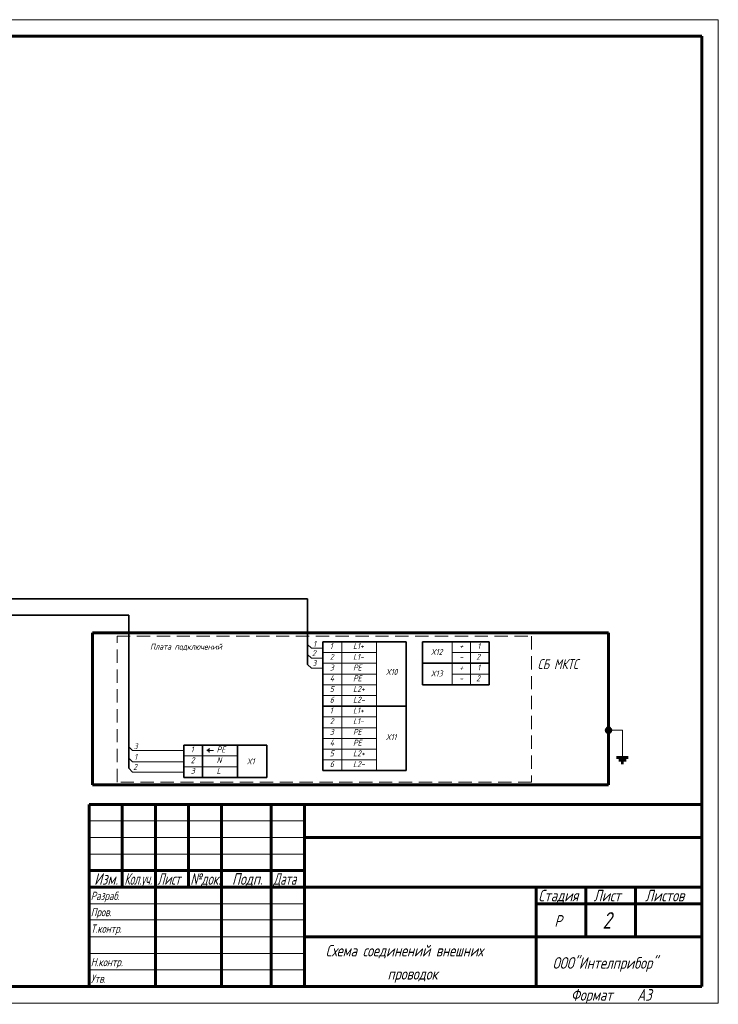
# Model space of a CAD drawing. Header units: millimetres. Extents: x 0 to 840, y 0 to 297.
# Tile 3 of 3: x 629 to 840, y 0 to 297. Entities that reach past the tile are written whole.
import ezdxf

# ---------------------------------------------------------------- set-up
doc = ezdxf.new("R2010")
doc.units = ezdxf.units.MM
for name, pattern in [('K5LT32768', [0]), ('K5LT32769', [0]), ('K5LT32770', [6, 4, -2]), ('K5LT_BASIC', [0]), ('K5LT_THIN', [0])]:
    doc.linetypes.add(name, pattern=pattern)
doc.layers.add('FOR', color=7, linetype='Continuous', true_color=0xffffff)
doc.layers.add('Системный слой', color=7, linetype='Continuous')
doc.styles.add('KTEXTSTYLE', font='gost_au.shx', dxfattribs={"width": 0.96, "height": 5})

# ---------------------------------------------------------------- blocks, each defined once
blk = doc.blocks.new('U18')
at = {"layer": 'Системный слой', "true_color": 0xffffff}
h = blk.add_hatch(color=7, dxfattribs=at)
h.paths.add_polyline_path([(807.34, 82.89), (806.34, 81.9), (806.84, 81.7), (807.34, 81.9), (807.54, 82.4)])
h.paths.add_polyline_path([(806.34, 81.9), (807.34, 82.89), (806.84, 83.1), (806.34, 82.89), (806.14, 82.4)])
at = {"layer": 'Системный слой', "color": 5, "linetype": 'K5LT_BASIC', "lineweight": 60, "true_color": 0x0000ff}
for p, q in [((806.14, 81.7), (807.54, 83.1)), ((809.27, 74.21), (812.78, 74.21)), ((809.92, 73.39), (812.13, 73.39)), ((810.71, 72.6), (811.34, 72.6))]:
    blk.add_line(p, q, dxfattribs=at)
at = {"layer": 'Системный слой', "color": 7, "linetype": 'K5LT_THIN', "lineweight": 18}
for p in [(807.54, 82.4), (811.02, 74.71)]:
    blk.add_line(p, (811.02, 82.4), dxfattribs=at)
at = {"layer": 'Системный слой', "color": 5, "linetype": 'K5LT_BASIC', "lineweight": 60, "true_color": 0x0000ff}
blk.add_circle((806.84, 82.4), 0.701, dxfattribs=at)

msp = doc.modelspace()

# ---------------------------------------------------------------- linework, layer by layer
at = {"color": 7, "linetype": 'K5LT_THIN', "lineweight": 18}
for p, q in [((420, 297), (840, 297)), ((650, 55), (715, 55)), ((650, 50), (715, 50)), ((650, 45), (715, 45)), ((650, 30), (715, 30)), ((650, 25.18), (715, 25.18)), ((650, 20), (715, 20)), ((650, 15), (715, 15)), ((650, 10), (715, 10)), ((840, 0), (420, 0))]:
    msp.add_line(p, q, dxfattribs=at)
at = {"color": 5, "linetype": 'K5LT_BASIC', "lineweight": 60, "true_color": 0x0000ff}
for p, q in [((440, 292), (835, 292)), ((835, 292), (835, 5)), ((650, 60), (835, 60)), ((650, 5), (650, 60)), ((660, 55), (660, 60)), ((670, 5), (670, 60)), ((680, 55), (680, 60)), ((690, 5), (690, 60)), ((705, 5), (705, 60)), ((715, 5), (715, 60)), ((660, 50), (660, 55)), ((680, 50), (680, 55)), ((660, 45), (660, 50)), ((680, 45), (680, 50)), ((715, 50), (785, 50)), ((785, 50), (835, 50)), ((660, 40), (660, 45)), ((680, 40), (680, 45)), ((650, 40), (670, 40)), ((660, 35), (660, 40)), ((670, 40), (690, 40)), ((680, 35), (680, 40)), ((690, 40), (705, 40)), ((705, 40), (715, 40)), ((650, 35), (670, 35)), ((670, 35), (690, 35)), ((690, 35), (705, 35)), ((705, 35), (715, 35)), ((715, 35), (785, 35)), ((785, 35), (835, 35)), ((785, 20), (785, 35)), ((800, 20), (800, 35)), ((815, 20), (815, 35)), ((785, 30), (800, 30)), ((800, 30), (815, 30)), ((815, 30), (835, 30)), ((715, 20), (785, 20)), ((785, 5), (785, 20)), ((785, 20), (835, 20)), ((835, 5), (440, 5))]:
    msp.add_line(p, q, dxfattribs=at)
at = {"layer": 'FOR', "color": 7, "linetype": 'K5LT_THIN', "lineweight": 18}
msp.add_line((840, 0), (840, 297), dxfattribs=at)
at = {"layer": 'Системный слой', "color": 7, "linetype": 'K5LT32768', "lineweight": 35}
for p, q in [((537.75, 122.14), (715.98, 122.14)), ((715.98, 122.14), (715.98, 102.3)), ((545.01, 117.14), (661.98, 117.14)), ((661.98, 117.14), (661.98, 70.94)), ((745.71, 109.1), (720.6, 109.1)), ((720.6, 70.22), (720.6, 109.1)), ((745.71, 70.22), (745.71, 109.1)), ((750.71, 109.1), (770.82, 109.1)), ((750.71, 96.14), (750.71, 109.1)), ((770.82, 96.14), (770.82, 109.1)), ((750.71, 102.62), (770.82, 102.62)), ((750.71, 96.14), (770.82, 96.14)), ((720.6, 89.66), (745.71, 89.66)), ((678.6, 68.16), (678.6, 77.88)), ((678.6, 77.88), (703.71, 77.88)), ((684.27, 77.88), (684.27, 68.16)), ((694.8, 77.88), (694.8, 68.16)), ((703.71, 68.16), (703.71, 77.88)), ((745.71, 70.22), (720.6, 70.22)), ((703.71, 68.16), (678.6, 68.16))]:
    msp.add_line(p, q, dxfattribs=at)
at = {"layer": 'Системный слой', "color": 5, "linetype": 'K5LT_BASIC', "lineweight": 60, "true_color": 0x0000ff}
for p, q in [((651.01, 111.84), (651.01, 65.88)), ((806.84, 111.84), (651.01, 111.84)), ((806.84, 65.88), (806.84, 111.84)), ((651.01, 65.88), (806.84, 65.88))]:
    msp.add_line(p, q, dxfattribs=at)
at = {"layer": 'Системный слой', "color": 5, "linetype": 'K5LT32770', "lineweight": 15, "true_color": 0x0000ff}
for p, q in [((658.44, 110.77), (783.55, 110.77)), ((658.44, 66.77), (658.44, 110.77)), ((783.55, 110.77), (783.55, 66.77)), ((783.55, 66.77), (658.44, 66.77))]:
    msp.add_line(p, q, dxfattribs=at)
at = {"layer": 'Системный слой', "color": 7, "linetype": 'K5LT_THIN', "lineweight": 18}
for p, q in [((715.98, 108.3), (717.12, 107.16)), ((720.6, 107.16), (717.12, 107.16)), ((715.98, 105.3), (717.12, 104.16)), ((720.6, 104.16), (717.12, 104.16)), ((715.98, 102.3), (717.12, 101.16)), ((720.6, 101.16), (717.12, 101.16)), ((661.98, 77.4), (663.12, 76.26)), ((678.6, 76.26), (663.12, 76.26)), ((685.68, 76.33), (685.68, 76.44)), ((685.68, 76.33), (685.68, 76.21)), ((685.94, 76.33), (685.94, 76.66)), ((685.94, 76.33), (685.94, 76)), ((686.23, 76.33), (686.23, 76.99)), ((686.23, 76.33), (686.23, 75.67)), ((687.56, 76.33), (686.23, 76.33)), ((661.98, 74), (663.12, 72.86)), ((678.6, 72.86), (663.12, 72.86)), ((661.98, 70.94), (663.12, 69.79)), ((678.6, 69.79), (663.12, 69.79))]:
    msp.add_line(p, q, dxfattribs=at)
at = {"layer": 'Системный слой', "color": 18, "linetype": 'K5LT32769', "lineweight": 15, "true_color": 0x010101}
for p, q in [((726.27, 109.1), (726.27, 70.22)), ((736.8, 109.1), (736.8, 99.38)), ((770.82, 109.1), (759.62, 109.1)), ((759.62, 109.1), (759.62, 102.62)), ((765.15, 109.1), (765.15, 96.14)), ((736.8, 105.86), (720.6, 105.86)), ((759.62, 105.86), (770.82, 105.86)), ((736.8, 102.62), (720.6, 102.62)), ((750.71, 102.62), (770.82, 102.62)), ((770.82, 102.62), (759.62, 102.62)), ((759.62, 102.62), (759.62, 96.14)), ((720.6, 99.38), (736.8, 99.38)), ((736.8, 99.38), (720.6, 99.38)), ((736.8, 99.38), (736.8, 89.66)), ((759.62, 99.38), (770.82, 99.38)), ((736.8, 96.14), (720.6, 96.14)), ((736.8, 92.9), (720.6, 92.9)), ((736.8, 89.66), (720.6, 89.66)), ((736.8, 89.66), (736.8, 79.94)), ((736.8, 86.42), (720.6, 86.42)), ((736.8, 83.18), (720.6, 83.18)), ((736.8, 79.94), (720.6, 79.94)), ((736.8, 79.94), (736.8, 70.22)), ((694.8, 74.64), (678.6, 74.64)), ((736.8, 76.7), (720.6, 76.7)), ((694.8, 71.4), (678.6, 71.4)), ((736.8, 73.46), (720.6, 73.46))]:
    msp.add_line(p, q, dxfattribs=at)

# ---------------------------------------------------------------- block references
at = {"layer": 'Системный слой'}
msp.add_blockref('U18', (0, 0), dxfattribs=at)

# ---------------------------------------------------------------- texts
at = {"color": 7, "char_height": 2.5, "attachment_point": 1, "style": 'KTEXTSTYLE'}
for s, insert in [('\\H3.5;\\W0.965;\\Q15;\\Q15;Изм.', (651.53, 39.23)), ('\\H3.5;\\W0.965;\\Q15;\\Q15;\\W0.735;Кол.уч.', (660.65, 39.23)), ('\\H3.5;\\W0.965;\\Q15;\\Q15;\\W0.816;Лист', (670.6, 39.23)), ('\\H3.5;\\W0.965;\\Q15;\\Q15;\\W0.859;№док.', (680.57, 39.23)), ('\\H3.5;\\W0.965;\\Q15;\\Q15;Подп.', (693.15, 39.23)), ('\\H3.5;\\W0.965;\\Q15;\\Q15;\\W0.816;Дата', (705.6, 39.23)), ('\\H3.5;\\W0.965;\\Q15;\\Q15;\\H2.50;Разраб.', (650.5, 33.63)), ('\\H3.5;\\W0.965;\\Q15;\\Q15;Стадия', (785.66, 34.23)), ('\\H3.5;\\W0.965;\\Q15;\\Q15;Лист', (802.33, 34.23)), ('\\H3.5;\\W0.965;\\Q15;\\Q15;Листов', (817.88, 34.23)), ('\\H3.5;\\W0.965;\\Q15;\\Q15;\\H2.50;Пров.', (650.5, 28.73)), ('\\H3.5;\\W0.965;\\Q15;\\Q15;\\H5.00;2', (805, 27.47)), ('\\H3.5;\\W0.965;\\Q15;\\Q15;Р', (790.52, 26.58)), ('\\H3.5;\\W0.965;\\Q15;\\Q15;\\H2.50;Т.контр.', (650.5, 23.73)), ('\\H3.5;\\W0.965;\\Q15;\\Q15;Схема соединений внешних', (721.44, 17.58)), ('\\H3.5;\\W0.965;\\Q15;\\Q15;\\H2.50;Н.контр.', (650.5, 13.63)), ('\\H3.5;\\W0.965;\\Q15;\\Q15;ООО"Интелприбор"', (789.96, 13.88)), ('\\H3.5;\\W0.965;\\Q15;\\Q15;проводок', (740.1, 10.58)), ('\\H3.5;\\W0.965;\\Q15;\\Q15;\\H2.50;Утв.', (650.5, 8.63)), ('\\H3.5;\\W0.965;\\Q15;\\Q15;Формат', (795.5, 4.23)), ('\\H3.5;\\W0.965;\\Q15;\\Q15;A3', (815.5, 4.23))]:
    msp.add_mtext(s, dxfattribs=dict(at, insert=insert))
at = {"layer": 'Системный слой', "color": 7, "char_height": 2.5, "attachment_point": 1, "style": 'KTEXTSTYLE'}
for s, insert in [('\\H3.5;\\W0.965;\\Q15;\\Q15;\\H1.80;Плата подключений', (668.4, 108.54)), ('\\H3.5;\\W0.965;\\Q15;\\Q15;\\H1.80;1', (717.64, 109.39)), ('\\H3.5;\\W0.965;\\Q15;\\Q15;\\H1.80;1', (722.69, 108.72)), ('\\H3.5;\\W0.965;\\Q15;\\Q15;\\H1.80;L1+', (729.71, 108.72)), ('\\H3.5;\\W0.965;\\Q15;\\Q15;\\H1.80;+', (761.82, 108.72)), ('\\H3.5;\\W0.965;\\Q15;\\Q15;\\H1.80;1', (767.23, 108.72)), ('\\H3.5;\\W0.965;\\Q15;\\Q15;\\H1.80;2', (717.3, 106.58)), ('\\H3.5;\\W0.965;\\Q15;\\Q15;\\H1.80;2', (722.69, 105.48)), ('\\H3.5;\\W0.965;\\Q15;\\Q15;\\H1.80;L1-', (729.71, 105.48)), ('\\H3.5;\\W0.965;\\Q15;\\Q15;\\H1.80;X12', (753.17, 106.93)), ('\\H3.5;\\W0.965;\\Q15;\\Q15;\\H1.80;-', (761.82, 105.48)), ('\\H3.5;\\W0.965;\\Q15;\\Q15;\\H1.80;2', (766.89, 105.48)), ('\\H3.5;\\W0.965;\\Q15;\\Q15;\\H1.80;3', (717.42, 103.58)), ('\\H3.5;\\W0.965;\\Q15;\\Q15;\\H1.80;3', (722.69, 102.24)), ('\\H3.5;\\W0.965;\\Q15;\\Q15;\\H1.80;PE', (729.71, 102.24)), ('\\H3.5;\\W0.965;\\Q15;\\Q15;\\H1.80;+', (761.82, 102.24)), ('\\H3.5;\\W0.965;\\Q15;\\Q15;\\H1.80;1', (767.23, 102.24)), ('\\H3.5;\\W0.965;\\Q15;\\Q15;\\H3.00;СБ МКТС', (785.43, 103.87)), ('\\H3.5;\\W0.965;\\Q15;\\Q15;\\H1.80;4', (722.69, 99)), ('\\H3.5;\\W0.965;\\Q15;\\Q15;\\H1.80;PE', (729.71, 99)), ('\\H3.5;\\W0.965;\\Q15;\\Q15;\\H1.80;X10', (739.59, 100.89)), ('\\H3.5;\\W0.965;\\Q15;\\Q15;\\H1.80;X13', (753.17, 100.45)), ('\\H3.5;\\W0.965;\\Q15;\\Q15;\\H1.80;2', (766.89, 99)), ('\\H3.5;\\W0.965;\\Q15;\\Q15;\\H1.80;5', (722.69, 95.76)), ('\\H3.5;\\W0.965;\\Q15;\\Q15;\\H1.80;L2+', (729.71, 95.76)), ('\\H3.5;\\W0.965;\\Q15;\\Q15;\\H1.80;-', (761.82, 99)), ('\\H3.5;\\W0.965;\\Q15;\\Q15;\\H1.80;6', (722.69, 92.52)), ('\\H3.5;\\W0.965;\\Q15;\\Q15;\\H1.80;L2-', (729.71, 92.52)), ('\\H3.5;\\W0.965;\\Q15;\\Q15;\\H1.80;1', (722.69, 89.28)), ('\\H3.5;\\W0.965;\\Q15;\\Q15;\\H1.80;L1+', (729.71, 89.28)), ('\\H3.5;\\W0.965;\\Q15;\\Q15;\\H1.80;2', (722.69, 86.04)), ('\\H3.5;\\W0.965;\\Q15;\\Q15;\\H1.80;L1-', (729.71, 86.04)), ('\\H3.5;\\W0.965;\\Q15;\\Q15;\\H1.80;3', (722.69, 82.8)), ('\\H3.5;\\W0.965;\\Q15;\\Q15;\\H1.80;PE', (729.71, 82.8)), ('\\H3.5;\\W0.965;\\Q15;\\Q15;\\H1.80;X11', (739.59, 81.24)), ('\\H3.5;\\W0.965;\\Q15;\\Q15;\\H1.80;3', (663.44, 78.49)), ('\\H3.5;\\W0.965;\\Q15;\\Q15;\\H1.80;1', (680.69, 77.5)), ('\\H3.5;\\W0.965;\\Q15;\\Q15;\\H1.80;PE', (688.52, 77.5)), ('\\H3.5;\\W0.965;\\Q15;\\Q15;\\H1.80;4', (722.69, 79.56)), ('\\H3.5;\\W0.965;\\Q15;\\Q15;\\H1.80;PE', (729.71, 79.56)), ('\\H3.5;\\W0.965;\\Q15;\\Q15;\\H1.80;1', (663.62, 75.28)), ('\\H3.5;\\W0.965;\\Q15;\\Q15;\\H1.80;5', (722.69, 76.32)), ('\\H3.5;\\W0.965;\\Q15;\\Q15;\\H1.80;L2+', (729.71, 76.32)), ('\\H3.5;\\W0.965;\\Q15;\\Q15;\\H1.80;2', (663.3, 72.21)), ('\\H3.5;\\W0.965;\\Q15;\\Q15;\\H1.80;2', (680.69, 74.26)), ('\\H3.5;\\W0.965;\\Q15;\\Q15;\\H1.80;N', (688.52, 74.26)), ('\\H3.5;\\W0.965;\\Q15;\\Q15;\\H1.80;X1', (697.59, 73.89)), ('\\H3.5;\\W0.965;\\Q15;\\Q15;\\H1.80;6', (722.69, 73.08)), ('\\H3.5;\\W0.965;\\Q15;\\Q15;\\H1.80;L2-', (729.71, 73.08)), ('\\H3.5;\\W0.965;\\Q15;\\Q15;\\H1.80;3', (680.69, 71.02)), ('\\H3.5;\\W0.965;\\Q15;\\Q15;\\H1.80;L', (688.52, 71.02))]:
    msp.add_mtext(s, dxfattribs=dict(at, insert=insert))

doc.saveas('drawing.dxf')
